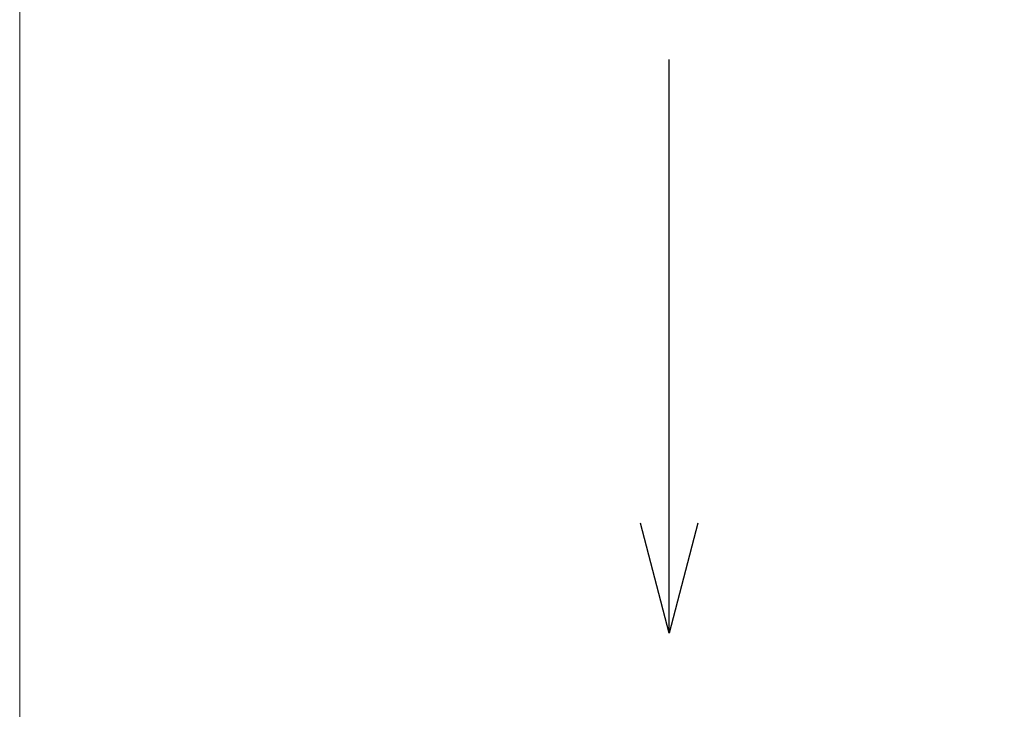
# Model space of a CAD drawing. Header units: millimetres. Extents: x 0 to 594, y 0 to 420.
# Tile 44 of 132: x 161 to 180, y 253 to 266. Entities that reach past the tile are written whole.
import ezdxf

# ---------------------------------------------------------------- set-up
doc = ezdxf.new("R2010")
doc.units = ezdxf.units.MM
doc.header["$LTSCALE"] = 0.257233
doc.layers.add('NoLayerName_001', color=7, linetype='Continuous')
doc.styles.get("Standard").update_dxf_attribs({"font": 'txt', "bigfont": 'extfont2'})
doc.dimstyles.get("Standard").update_dxf_attribs({"dimtxt": 2.5, "dimasz": 2.5, "dimexe": 1, "dimexo": 1, "dimtad": 1, "dimdec": 3, "dimzin": 0, "dimdsep": 46, "dimtxsty": 'Standard', "dimcen": 2.5, "dimadec": 3, "dimazin": 0, "dimtfac": 0.75, "dimtdec": 3, "dimtmove": 0, "dimatfit": 3, "dimfxl": 1, "dimarcsym": 0})

# ---------------------------------------------------------------- blocks, each defined once
blk = doc.blocks.new('_OPEN30')
at = {"color": 0, "linetype": 'ByBlock', "lineweight": -2}
for p, q in [((-1, 0.267949), (0, 0)), ((0, 0), (-1, -0.267949)), ((0, 0), (-1, 0))]:
    blk.add_line(p, q, dxfattribs=at)
blk = doc.blocks.new('*D67')
at = {"layer": 'Defpoints', "color": 0}
for p in [(160.683, 275.378), (160.683, 237.752), (185.683, 237.752)]:
    blk.add_point(p, dxfattribs=at)
at = {"layer": 'NoLayerName_001', "color": 0, "linetype": 'Continuous', "lineweight": 13}
for p, q in [((160.683, 239.166), (160.683, 276.793)), ((185.683, 239.166), (185.683, 276.793)), ((183.562, 275.378), (162.804, 275.378))]:
    blk.add_line(p, q, dxfattribs=at)
at = {"layer": 'NoLayerName_001', "color": 0, "lineweight": 13, "xscale": 2.121340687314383, "yscale": 2.121340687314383, "zscale": 2.121340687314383, "rotation": 180}
blk.add_blockref('_OPEN30', (160.683, 275.378), dxfattribs=at)
at = {"layer": 'NoLayerName_001', "color": 0, "lineweight": 13, "xscale": 2.121340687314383, "yscale": 2.121340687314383, "zscale": 2.121340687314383}
blk.add_blockref('_OPEN30', (185.683, 275.378), dxfattribs=at)
at = {"layer": 'NoLayerName_001', "color": 0, "lineweight": 13, "insert": (173.183, 279.268), "char_height": 4.94979, "attachment_point": 5}
blk.add_mtext('\\W0.8000;25', dxfattribs=at)

msp = doc.modelspace()

# ---------------------------------------------------------------- dimensions: what is measured, and where the dimension line sits
at = {"layer": 'NoLayerName_001', "color": 3, "linetype": 'Continuous', "lineweight": 13}
dim = msp.add_linear_dim(base=(160.6831, 275.3784), p1=(185.6831, 237.7516), p2=(160.6831, 237.7516), angle=180, text='\\W0.8000;<>', dimstyle='Standard', override={"dimtxt": 4.949795, "dimasz": 2.121341, "dimexe": 1.414227, "dimexo": 1.414227, "dimgap": 1.414227, "dimzin": 8, "dimblk": 'OPEN30', "dimclrd": 0, "dimclre": 0, "dimclrt": 0, "dimtp": 0, "dimtm": 0, "dimlwd": 13, "dimlwe": 13}, dxfattribs=at)
dim.commit()
dim.dimension.update_dxf_attribs({"geometry": '*D67', "text_midpoint": (173.1831, 275.3784), "dimtype": 160})

# ---------------------------------------------------------------- leaders
msp.add_leader([(173.1831, 254.6282), (173.1831, 265.6758)], dimstyle='Standard', override={"dimasz": 2.121341, "dimldrblk": 'OPEN30'}, dxfattribs=at)

doc.saveas('drawing.dxf')
